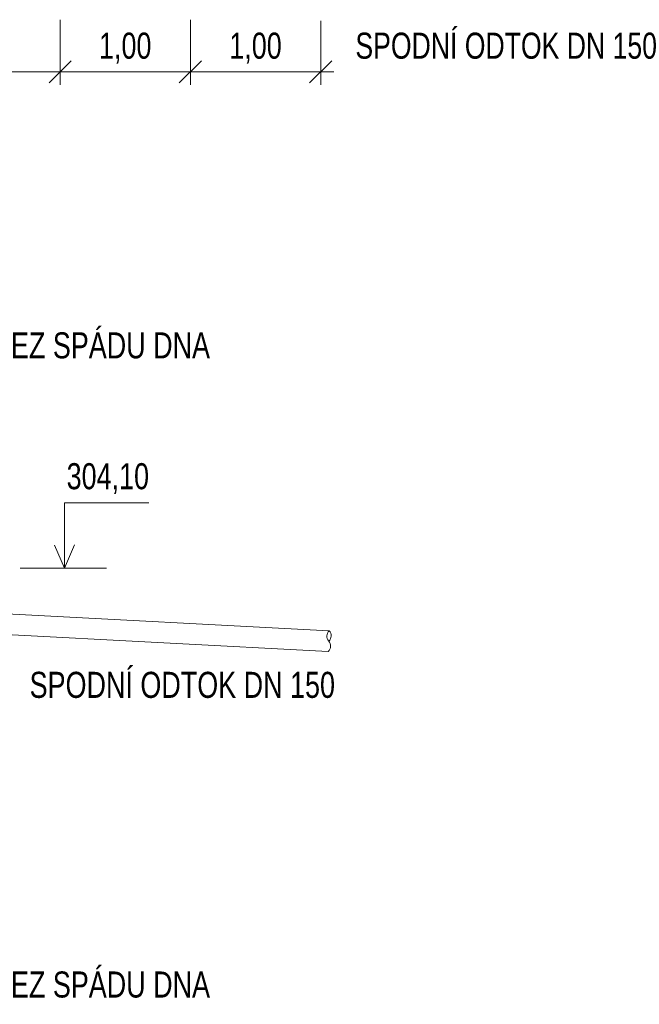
# Model space of a CAD drawing. Header units: metres. Extents: x 132658.5 to 132700.5, y 77167.9 to 77197.6.
# Tile 7 of 23: x 132665.9 to 132670.7, y 77175.1 to 77182.7. Entities that reach past the tile are written whole.
import ezdxf
from ezdxf.enums import TextEntityAlignment as Align

# ---------------------------------------------------------------- set-up
doc = ezdxf.new("R2010")
doc.units = ezdxf.units.M
doc.header["$MEASUREMENT"] = 0
doc.layers.get('0').update_dxf_attribs({"lineweight": 13})
for name, color, linetype, lineweight in [('KOTY', 7, 'Continuous', 13), ('KRESBA', 6, 'Continuous', 0), ('NÁVRH', 7, 'Continuous', 13), ('OSMA_KG-System(PPs)-view', 30, 'Continuous', 0)]:
    doc.layers.add(name, color=color, linetype=linetype, lineweight=lineweight)
doc.styles.add('STYLE-ARIAL', font='arial.ttf')
doc.styles.add('STYLE-ARIAL_CE_-TTF', font='Arial CE -ttf.shx')

# ---------------------------------------------------------------- blocks, each defined once
blk = doc.blocks.new('KOTA_ZN250')
at = {"color": 0, "linetype": 'ByBlock', "lineweight": -2, "ltscale": 0.25}
for p, q in [((0.212, 0.212), (-0.212, -0.212)), ((0, -0.25), (0, 0.25)), ((-0.25, 0), (0.25, 0))]:
    blk.add_line(p, q, dxfattribs=at)

msp = doc.modelspace()

# ---------------------------------------------------------------- linework, layer by layer
at = {"color": 7, "lineweight": 0, "ltscale": 0.25}
msp.add_arc((132668.3547, 77177.9747), 0.0572, 132.67058, 221.32942, dxfattribs=at)
at = {"color": 7, "lineweight": 0, "ltscale": 0.25, "extrusion": (0, 0, -1)}
for centre in [(-132668.2729, 77177.979), (-132668.2687, 77177.8991)]:
    msp.add_arc(centre, 0.0572, 138.67058, 227.32942, dxfattribs=at)
at = {"layer": 'KOTY', "linetype": 'Continuous'}
for p, q in [((132666.2499, 77182.706), (132666.2499, 77182.2066)), ((132667.2499, 77182.706), (132667.2499, 77182.2066)), ((132668.2499, 77182.696), (132668.2499, 77182.2066))]:
    msp.add_line(p, q, dxfattribs=at)
at = {"layer": 'KOTY', "color": 7, "linetype": 'Continuous', "lineweight": 13}
for p, q in [((132665.2499, 77182.3066), (132666.2499, 77182.3066)), ((132666.2499, 77182.3066), (132667.2499, 77182.3066)), ((132667.2499, 77182.3066), (132668.2499, 77182.3066))]:
    msp.add_line(p, q, dxfattribs=at)
at = {"layer": 'NÁVRH', "ltscale": 0.05}
msp.add_line((132665.9439, 77178.4973), (132666.6063, 77178.4973), dxfattribs=at)
at = {"layer": 'NÁVRH', "lineweight": 13, "ltscale": 0.05, "flags": 128}
msp.add_lwpolyline([(132666.2844, 77178.4973), (132666.2844, 77178.999), (132666.9316, 77178.999)], dxfattribs=at)
at = {"layer": 'NÁVRH', "ltscale": 0.05, "flags": 128}
msp.add_lwpolyline([(132666.2844, 77178.4973), (132666.36, 77178.6758), (132666.2844, 77178.4973), (132666.2064, 77178.6741)], dxfattribs=at)
at = {"layer": 'OSMA_KG-System(PPs)-view', "color": 7, "lineweight": 0}
for p, q in [((132668.3159, 77178.0168), (132665.7913, 77178.1491)), ((132665.7829, 77177.9893), (132668.3075, 77177.857))]:
    msp.add_line(p, q, dxfattribs=at)

# ---------------------------------------------------------------- block references
at = {"layer": 'KOTY', "color": 7, "linetype": 'Continuous', "lineweight": 13, "xscale": 0.3999200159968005, "yscale": 0.3999200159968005}
for p in [(132666.2499, 77182.3066), (132667.2499, 77182.3066), (132668.2499, 77182.3066)]:
    msp.add_blockref('KOTA_ZN250', p, dxfattribs=at)
at = {"layer": 'KOTY', "color": 7, "linetype": 'Continuous', "lineweight": 13, "xscale": 0.3999200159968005, "yscale": 0.3999200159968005, "rotation": 180}
for p in [(132666.2499, 77182.3066), (132667.2499, 77182.3066)]:
    msp.add_blockref('KOTA_ZN250', p, dxfattribs=at)

# ---------------------------------------------------------------- texts
at = {"layer": 'KOTY', "color": 7, "linetype": 'Continuous', "lineweight": 13, "style": 'STYLE-ARIAL', "width": 0.74}
for p in [(132666.7499, 77182.5066), (132667.7499, 77182.5066)]:
    msp.add_text('1,00', height=0.2, dxfattribs=at).set_placement(p, align=Align.MIDDLE_CENTER)
at = {"layer": 'KRESBA', "color": 7, "style": 'STYLE-ARIAL', "width": 0.74}
for s, p in [('SPODNÍ ODTOK DN 150', (132668.5162, 77182.5066)), ('SYSTÉM: POLYMERBETON, ŠÍŘKY 150mm, BEZ SPÁDU DNA', (132661.4501, 77180.2068)), ('SPODNÍ ODTOK DN 150', (132666.0162, 77177.6013)), ('SYSTÉM: POLYMERBETON, ŠÍŘKY 150mm, BEZ SPÁDU DNA', (132661.4501, 77175.3015))]:
    msp.add_text(s, height=0.2, dxfattribs=at).set_placement(p, align=Align.MIDDLE_LEFT)
at = {"layer": 'NÁVRH', "lineweight": 13, "insert": (132666.3003, 77179.1839), "char_height": 0.2, "attachment_point": 4, "line_spacing_factor": 0.72, "style": 'STYLE-ARIAL_CE_-TTF'}
msp.add_mtext('\\fArial|b0|i0|c238238|p39;\\H1x;\\W0.74;304,10', dxfattribs=at)

doc.saveas('drawing.dxf')
